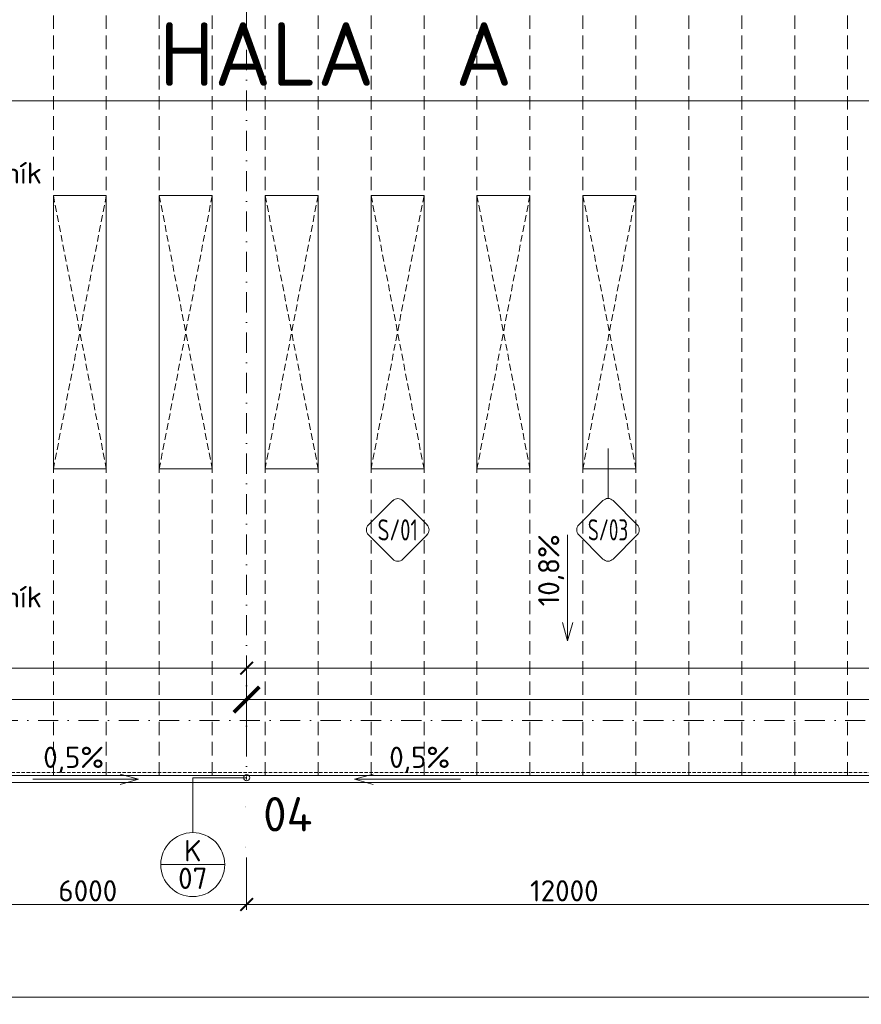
# Model space of a CAD drawing. Header units: millimetres. Extents: x -1695604 to 5289369, y -1488057 to 2187451.
# Tile 113 of 256: x 25714 to 41609, y 144642 to 163230. Entities that reach past the tile are written whole.
import ezdxf
from ezdxf import colors
from ezdxf.entities.mleader import LeaderData, LeaderLine
from ezdxf.enums import TextEntityAlignment as Align
from ezdxf.math import Vec2, Vec3

# ---------------------------------------------------------------- set-up
doc = ezdxf.new("R2010")
doc.units = ezdxf.units.MM
for name, pattern in [('CENTERX2', [101.6, 63.5, -12.7, 12.7, -12.7]), ('DASHDOT', [25.4, 12.7, -6.35, 0, -6.35]), ('DASHED', [19.05, 12.7, -6.35]), ('HIDDEN', [9.525, 6.35, -3.175]), ('ČÁRKOVANÁ', [19.05, 12.7, -6.35])]:
    doc.linetypes.add(name, pattern=pattern)
doc.layers.get('Defpoints').update_dxf_attribs({"color": 8})
for name, color, linetype, lineweight in [('A99_N_kce-pod', 7, 'DASHED', 20), ('A99_N_kce-pohl', 1, 'Continuous', 9), ('A99_N_koty-200', 5, 'Continuous', 5), ('A99_N_koty-200 @ 1', 5, 'Continuous', 5), ('A99_N_koty-200 @ 10', 5, 'Continuous', 5), ('A99_N_koty-200 @ 100', 5, 'Continuous', 5), ('A99_N_koty-200 @ 200', 5, 'Continuous', 5), ('A99_N_koty-200 @ 250 (1)', 5, 'Continuous', 5), ('A99_N_koty-200 @ 250 (2)', 5, 'Continuous', 5), ('A99_N_koty-200 @ 400', 5, 'Continuous', 5), ('A99_N_koty-vysk', 160, 'Continuous', 5), ('A99_N_txt-popis-200', 240, 'Continuous', 5), ('A99_N_txt-popis-50 @ 200', 240, 'Continuous', 9), ('A99_N_znaceni 200', 5, 'Continuous', 5), ('A99_S_osy', 1, 'CENTERX2', 5)]:
    doc.layers.add(name, color=color, linetype=linetype, lineweight=lineweight)
doc.styles.add('A99_kota', font='isocpeur.ttf', dxfattribs={"height": 2})
doc.styles.add('A99_popis', font='isocpeur.ttf')
doc.styles.add('ad_popis 100', font='isocpeur.ttf', dxfattribs={"height": 200})
doc.dimstyles.new('A99_kota_200 new', dxfattribs={"dimscale": 200, "dimtxt": 2, "dimasz": 1.2, "dimexe": 0.5, "dimexo": 1.5, "dimgap": 0.3, "dimtad": 1, "dimdec": 0, "dimzin": 3, "dimdsep": 46, "dimtxsty": 'A99_kota', "dimblk": 'ARCHTICK', "dimcen": 2.5, "dimazin": 2, "dimtfac": 0.75, "dimtdec": 0, "dimtmove": 2, "dimatfit": 0, "dimfxl": 0, "dimtolj": 1, "dimtzin": 0, "dimlwd": 5, "dimlwe": 5, "dimarcsym": 0})

# ---------------------------------------------------------------- blocks, each defined once
blk = doc.blocks.new('_ArchTick')
at = {"color": 0, "linetype": 'ByBlock', "const_width": 0.15}
blk.add_lwpolyline([(-0.5, -0.5), (0.5, 0.5)], dxfattribs=at)
blk = doc.blocks.new('*D186')
at = {"layer": 'A99_N_koty-200', "color": 0, "linetype": 'Continuous', "lineweight": 5, "ltscale": 10, "transparency": 16777216}
for p, q in [((30000, 147325), (30000, 146425)), ((42000, 147325), (42000, 146425)), ((42000, 146525), (30000, 146525))]:
    blk.add_line(p, q, dxfattribs=at)
at = {"layer": 'Defpoints', "color": 0, "linetype": 'Continuous', "lineweight": 0, "ltscale": 10, "transparency": 16777216}
for p in [(30000, 149400), (42000, 149400), (30000, 146525)]:
    blk.add_point(p, dxfattribs=at)
at = {"layer": 'A99_N_koty-200', "color": 0, "linetype": 'Continuous', "lineweight": 5, "ltscale": 10, "transparency": 16777216, "xscale": 240, "yscale": 240, "zscale": 240, "rotation": 180}
blk.add_blockref('_ArchTick', (30000, 146525), dxfattribs=at)
at = {"layer": 'A99_N_koty-200', "color": 0, "linetype": 'Continuous', "lineweight": 5, "ltscale": 10, "transparency": 16777216, "xscale": 240, "yscale": 240, "zscale": 240}
blk.add_blockref('_ArchTick', (42000, 146525), dxfattribs=at)
at = {"layer": 'A99_N_koty-200', "color": 0, "linetype": 'Continuous', "ltscale": 10, "transparency": 16777216, "insert": (36000, 146785), "char_height": 400, "attachment_point": 5, "style": 'A99_kota'}
blk.add_mtext('\\A1;12000', dxfattribs=at)
blk = doc.blocks.new('*D187')
at = {"layer": 'A99_N_koty-200', "color": 0, "linetype": 'Continuous', "lineweight": 5, "ltscale": 10, "transparency": 16777216}
for p, q in [((24000, 147325), (24000, 146425)), ((30000, 147325), (30000, 146425)), ((30000, 146525), (24000, 146525))]:
    blk.add_line(p, q, dxfattribs=at)
at = {"layer": 'Defpoints', "color": 0, "linetype": 'Continuous', "lineweight": 0, "ltscale": 10, "transparency": 16777216}
for p in [(24000, 149400), (30000, 149400), (24000, 146525)]:
    blk.add_point(p, dxfattribs=at)
at = {"layer": 'A99_N_koty-200', "color": 0, "linetype": 'Continuous', "lineweight": 5, "ltscale": 10, "transparency": 16777216, "xscale": 240, "yscale": 240, "zscale": 240, "rotation": 180}
blk.add_blockref('_ArchTick', (24000, 146525), dxfattribs=at)
at = {"layer": 'A99_N_koty-200', "color": 0, "linetype": 'Continuous', "lineweight": 5, "ltscale": 10, "transparency": 16777216, "xscale": 240, "yscale": 240, "zscale": 240}
blk.add_blockref('_ArchTick', (30000, 146525), dxfattribs=at)
at = {"layer": 'A99_N_koty-200', "color": 0, "linetype": 'Continuous', "ltscale": 10, "transparency": 16777216, "insert": (27000, 146785), "char_height": 400, "attachment_point": 5, "style": 'A99_kota'}
blk.add_mtext('\\A1;6000', dxfattribs=at)
blk = doc.blocks.new('*D190')
at = {"layer": 'A99_N_koty-200', "color": 0, "linetype": 'Continuous', "lineweight": 5, "ltscale": 10, "transparency": 16777216}
for p, q in [((-650, 145575), (-650, 144675)), ((138876, 145575), (138876, 144675)), ((138876, 144775), (-650, 144775))]:
    blk.add_line(p, q, dxfattribs=at)
at = {"layer": 'Defpoints', "color": 0, "linetype": 'Continuous', "lineweight": 0, "ltscale": 10, "transparency": 16777216}
for p in [(-650, 148705), (138876, 148705), (-650, 144775)]:
    blk.add_point(p, dxfattribs=at)
at = {"layer": 'A99_N_koty-200', "color": 0, "linetype": 'Continuous', "lineweight": 5, "ltscale": 10, "transparency": 16777216, "xscale": 240, "yscale": 240, "zscale": 240, "rotation": 180}
blk.add_blockref('_ArchTick', (-650, 144775), dxfattribs=at)
at = {"layer": 'A99_N_koty-200', "color": 0, "linetype": 'Continuous', "lineweight": 5, "ltscale": 10, "transparency": 16777216, "xscale": 240, "yscale": 240, "zscale": 240}
blk.add_blockref('_ArchTick', (138876, 144775), dxfattribs=at)
at = {"layer": 'A99_N_koty-200', "color": 0, "linetype": 'Continuous', "ltscale": 10, "transparency": 16777216, "insert": (69113, 145035), "char_height": 400, "attachment_point": 5, "style": 'A99_kota'}
blk.add_mtext('\\A1;139526', dxfattribs=at)
blk = doc.blocks.new('*D4517')
at = {"layer": 'A99_N_koty-200', "color": 0, "linetype": 'Continuous', "lineweight": 5, "ltscale": 10, "transparency": 16777216}
for p, q in [((-650, 150190), (-650, 151090)), ((-650, 150990), (30000, 150990)), ((30000, 150190), (30000, 151090))]:
    blk.add_line(p, q, dxfattribs=at)
at = {"layer": 'Defpoints', "color": 0, "linetype": 'Continuous', "lineweight": 18, "ltscale": 10, "transparency": 16777216}
for p in [(30000, 150990), (-650, 148960), (30000, 148920)]:
    blk.add_point(p, dxfattribs=at)
at = {"layer": 'A99_N_koty-200', "color": 0, "linetype": 'Continuous', "lineweight": 5, "ltscale": 10, "transparency": 16777216, "xscale": 240, "yscale": 240, "zscale": 240, "rotation": 180}
blk.add_blockref('_ArchTick', (-650, 150990), dxfattribs=at)
at = {"layer": 'A99_N_koty-200', "color": 0, "linetype": 'Continuous', "lineweight": 5, "ltscale": 10, "transparency": 16777216, "xscale": 240, "yscale": 240, "zscale": 240}
blk.add_blockref('_ArchTick', (30000, 150990), dxfattribs=at)
at = {"layer": 'A99_N_koty-200', "color": 0, "linetype": 'Continuous', "ltscale": 10, "transparency": 16777216, "insert": (14675, 151250), "char_height": 400, "attachment_point": 5, "style": 'A99_kota'}
blk.add_mtext('\\A1;30650', dxfattribs=at)
blk = doc.blocks.new('*D4518')
at = {"layer": 'A99_N_koty-200', "color": 0, "linetype": 'Continuous', "lineweight": 5, "ltscale": 10, "transparency": 16777216}
for p, q in [((-650, 149995), (-650, 150445)), ((-650, 150395), (30000, 150395)), ((30000, 149995), (30000, 150445))]:
    blk.add_line(p, q, dxfattribs=at)
at = {"layer": 'Defpoints', "color": 0, "linetype": 'Continuous', "lineweight": 18, "ltscale": 10, "transparency": 16777216}
for p in [(30000, 150395), (-650, 148960), (30000, 148920)]:
    blk.add_point(p, dxfattribs=at)
at = {"layer": 'A99_N_koty-200', "color": 0, "linetype": 'Continuous', "lineweight": 5, "ltscale": 10, "transparency": 16777216, "xscale": 120, "yscale": 120, "zscale": 120, "rotation": 180}
blk.add_blockref('_ArchTick', (-650, 150395), dxfattribs=at)
at = {"layer": 'A99_N_koty-200', "color": 0, "linetype": 'Continuous', "lineweight": 5, "ltscale": 10, "transparency": 16777216, "xscale": 120, "yscale": 120, "zscale": 120}
blk.add_blockref('_ArchTick', (30000, 150395), dxfattribs=at)
at = {"layer": 'A99_N_koty-200', "color": 0, "linetype": 'Continuous', "ltscale": 10, "transparency": 16777216, "insert": (14675, 150525), "char_height": 200, "attachment_point": 5, "style": 'A99_kota'}
blk.add_mtext('\\A1;30650', dxfattribs=at)
blk = doc.blocks.new('*D4519')
at = {"layer": 'A99_N_koty-200', "color": 0, "linetype": 'Continuous', "lineweight": 5, "ltscale": 10, "transparency": 16777216}
for p, q in [((-650, 150391), (-650, 150396)), ((-650, 150395), (30000, 150395)), ((30000, 150391), (30000, 150396))]:
    blk.add_line(p, q, dxfattribs=at)
at = {"layer": 'Defpoints', "color": 0, "linetype": 'Continuous', "lineweight": 18, "ltscale": 10, "transparency": 16777216}
for p in [(30000, 150395), (-650, 148960), (30000, 148920)]:
    blk.add_point(p, dxfattribs=at)
at = {"layer": 'A99_N_koty-200', "color": 0, "linetype": 'Continuous', "lineweight": 5, "ltscale": 10, "transparency": 16777216, "xscale": 1.2, "yscale": 1.2, "zscale": 1.2, "rotation": 180}
blk.add_blockref('_ArchTick', (-650, 150395), dxfattribs=at)
at = {"layer": 'A99_N_koty-200', "color": 0, "linetype": 'Continuous', "lineweight": 5, "ltscale": 10, "transparency": 16777216, "xscale": 1.2, "yscale": 1.2, "zscale": 1.2}
blk.add_blockref('_ArchTick', (30000, 150395), dxfattribs=at)
at = {"layer": 'A99_N_koty-200', "color": 0, "linetype": 'Continuous', "ltscale": 10, "transparency": 16777216, "insert": (14675, 150396), "char_height": 2, "attachment_point": 5, "style": 'A99_kota'}
blk.add_mtext('\\A1;30650', dxfattribs=at)
blk = doc.blocks.new('*D4520')
at = {"layer": 'A99_N_koty-200', "color": 0, "linetype": 'Continuous', "lineweight": 5, "ltscale": 10, "transparency": 16777216}
for p, q in [((-650, 149560), (-650, 150595)), ((30000, 149520), (30000, 150595)), ((-650, 150395), (30000, 150395))]:
    blk.add_line(p, q, dxfattribs=at)
at = {"layer": 'Defpoints', "color": 0, "linetype": 'Continuous', "lineweight": 18, "ltscale": 10, "transparency": 16777216}
for p in [(30000, 150395), (-650, 148960), (30000, 148920)]:
    blk.add_point(p, dxfattribs=at)
at = {"layer": 'A99_N_koty-200', "color": 0, "linetype": 'Continuous', "lineweight": 5, "ltscale": 10, "transparency": 16777216, "xscale": 480, "yscale": 480, "zscale": 480, "rotation": 180}
blk.add_blockref('_ArchTick', (-650, 150395), dxfattribs=at)
at = {"layer": 'A99_N_koty-200', "color": 0, "linetype": 'Continuous', "lineweight": 5, "ltscale": 10, "transparency": 16777216, "xscale": 480, "yscale": 480, "zscale": 480}
blk.add_blockref('_ArchTick', (30000, 150395), dxfattribs=at)
at = {"layer": 'A99_N_koty-200', "color": 0, "linetype": 'Continuous', "ltscale": 10, "transparency": 16777216, "insert": (14675, 150915), "char_height": 800, "attachment_point": 5, "style": 'A99_kota'}
blk.add_mtext('\\A1;30650', dxfattribs=at)
blk = doc.blocks.new('*D4521')
at = {"layer": 'A99_N_koty-200', "color": 0, "linetype": 'Continuous', "lineweight": 5, "ltscale": 10, "transparency": 16777216}
for p, q in [((-650, 150355), (-650, 150400)), ((-650, 150395), (30000, 150395)), ((30000, 150355), (30000, 150400))]:
    blk.add_line(p, q, dxfattribs=at)
at = {"layer": 'Defpoints', "color": 0, "linetype": 'Continuous', "lineweight": 18, "ltscale": 10, "transparency": 16777216}
for p in [(30000, 150395), (-650, 148960), (30000, 148920)]:
    blk.add_point(p, dxfattribs=at)
at = {"layer": 'A99_N_koty-200', "color": 0, "linetype": 'Continuous', "lineweight": 5, "ltscale": 10, "transparency": 16777216, "xscale": 12, "yscale": 12, "zscale": 12, "rotation": 180}
blk.add_blockref('_ArchTick', (-650, 150395), dxfattribs=at)
at = {"layer": 'A99_N_koty-200', "color": 0, "linetype": 'Continuous', "lineweight": 5, "ltscale": 10, "transparency": 16777216, "xscale": 12, "yscale": 12, "zscale": 12}
blk.add_blockref('_ArchTick', (30000, 150395), dxfattribs=at)
at = {"layer": 'A99_N_koty-200', "color": 0, "linetype": 'Continuous', "ltscale": 10, "transparency": 16777216, "insert": (14675, 150408), "char_height": 20, "attachment_point": 5, "style": 'A99_kota'}
blk.add_mtext('\\A1;30650', dxfattribs=at)
blk = doc.blocks.new('*D4522')
at = {"layer": 'A99_N_koty-200', "color": 0, "linetype": 'Continuous', "lineweight": 5, "ltscale": 10, "transparency": 16777216}
for p, q in [((-650, 149395), (-650, 150520)), ((-650, 150395), (30000, 150395)), ((30000, 149395), (30000, 150520))]:
    blk.add_line(p, q, dxfattribs=at)
at = {"layer": 'Defpoints', "color": 0, "linetype": 'Continuous', "lineweight": 18, "ltscale": 10, "transparency": 16777216}
for p in [(30000, 150395), (-650, 148960), (30000, 148920)]:
    blk.add_point(p, dxfattribs=at)
at = {"layer": 'A99_N_koty-200', "color": 0, "linetype": 'Continuous', "lineweight": 5, "ltscale": 10, "transparency": 16777216, "xscale": 300, "yscale": 300, "zscale": 300, "rotation": 180}
blk.add_blockref('_ArchTick', (-650, 150395), dxfattribs=at)
at = {"layer": 'A99_N_koty-200', "color": 0, "linetype": 'Continuous', "lineweight": 5, "ltscale": 10, "transparency": 16777216, "xscale": 300, "yscale": 300, "zscale": 300}
blk.add_blockref('_ArchTick', (30000, 150395), dxfattribs=at)
at = {"layer": 'A99_N_koty-200', "color": 0, "linetype": 'Continuous', "ltscale": 10, "transparency": 16777216, "insert": (14675, 150720), "char_height": 500, "attachment_point": 5, "style": 'A99_kota'}
blk.add_mtext('\\A1;30650', dxfattribs=at)
blk = doc.blocks.new('*D4523')
at = {"layer": 'A99_N_koty-200', "color": 0, "linetype": 'Continuous', "lineweight": 5, "ltscale": 10, "transparency": 16777216}
for p, q in [((-650, 149395), (-650, 150520)), ((-650, 150395), (30000, 150395)), ((30000, 149395), (30000, 150520))]:
    blk.add_line(p, q, dxfattribs=at)
at = {"layer": 'Defpoints', "color": 0, "linetype": 'Continuous', "lineweight": 18, "ltscale": 10, "transparency": 16777216}
for p in [(30000, 150395), (-650, 148960), (30000, 148920)]:
    blk.add_point(p, dxfattribs=at)
at = {"layer": 'A99_N_koty-200', "color": 0, "linetype": 'Continuous', "lineweight": 5, "ltscale": 10, "transparency": 16777216, "xscale": 300, "yscale": 300, "zscale": 300, "rotation": 180}
blk.add_blockref('_ArchTick', (-650, 150395), dxfattribs=at)
at = {"layer": 'A99_N_koty-200', "color": 0, "linetype": 'Continuous', "lineweight": 5, "ltscale": 10, "transparency": 16777216, "xscale": 300, "yscale": 300, "zscale": 300}
blk.add_blockref('_ArchTick', (30000, 150395), dxfattribs=at)
at = {"layer": 'A99_N_koty-200', "color": 0, "linetype": 'Continuous', "ltscale": 10, "transparency": 16777216, "insert": (14675, 150720), "char_height": 500, "attachment_point": 5, "style": 'A99_kota'}
blk.add_mtext('\\A1;30650', dxfattribs=at)
blk = doc.blocks.new('*D4525')
at = {"layer": 'A99_N_koty-200', "color": 0, "linetype": 'Continuous', "lineweight": 5, "ltscale": 10, "transparency": 16777216}
for p, q in [((30000, 150190), (30000, 151090)), ((30000, 150990), (78280, 150990)), ((78280, 150190), (78280, 151090))]:
    blk.add_line(p, q, dxfattribs=at)
at = {"layer": 'Defpoints', "color": 0, "linetype": 'Continuous', "lineweight": 18, "ltscale": 10, "transparency": 16777216}
for p in [(78280, 150990), (30000, 148920), (78280, 148920)]:
    blk.add_point(p, dxfattribs=at)
at = {"layer": 'A99_N_koty-200', "color": 0, "linetype": 'Continuous', "lineweight": 5, "ltscale": 10, "transparency": 16777216, "xscale": 240, "yscale": 240, "zscale": 240, "rotation": 180}
blk.add_blockref('_ArchTick', (30000, 150990), dxfattribs=at)
at = {"layer": 'A99_N_koty-200', "color": 0, "linetype": 'Continuous', "lineweight": 5, "ltscale": 10, "transparency": 16777216, "xscale": 240, "yscale": 240, "zscale": 240}
blk.add_blockref('_ArchTick', (78280, 150990), dxfattribs=at)
at = {"layer": 'A99_N_koty-200', "color": 0, "linetype": 'Continuous', "ltscale": 10, "transparency": 16777216, "insert": (55025, 151330), "char_height": 400, "attachment_point": 5, "style": 'A99_kota'}
blk.add_mtext('\\A1;48280', dxfattribs=at)
blk = doc.blocks.new('*D4526')
at = {"layer": 'A99_N_koty-200', "color": 0, "linetype": 'Continuous', "lineweight": 5, "ltscale": 10, "transparency": 16777216}
for p, q in [((30000, 149995), (30000, 150445)), ((30000, 150395), (78280, 150395)), ((78280, 149995), (78280, 150445))]:
    blk.add_line(p, q, dxfattribs=at)
at = {"layer": 'Defpoints', "color": 0, "linetype": 'Continuous', "lineweight": 18, "ltscale": 10, "transparency": 16777216}
for p in [(78280, 150395), (30000, 148920), (78280, 148920)]:
    blk.add_point(p, dxfattribs=at)
at = {"layer": 'A99_N_koty-200', "color": 0, "linetype": 'Continuous', "lineweight": 5, "ltscale": 10, "transparency": 16777216, "xscale": 120, "yscale": 120, "zscale": 120, "rotation": 180}
blk.add_blockref('_ArchTick', (30000, 150395), dxfattribs=at)
at = {"layer": 'A99_N_koty-200', "color": 0, "linetype": 'Continuous', "lineweight": 5, "ltscale": 10, "transparency": 16777216, "xscale": 120, "yscale": 120, "zscale": 120}
blk.add_blockref('_ArchTick', (78280, 150395), dxfattribs=at)
at = {"layer": 'A99_N_koty-200', "color": 0, "linetype": 'Continuous', "ltscale": 10, "transparency": 16777216, "insert": (54140, 150525), "char_height": 200, "attachment_point": 5, "style": 'A99_kota'}
blk.add_mtext('\\A1;48280', dxfattribs=at)
blk = doc.blocks.new('*D4527')
at = {"layer": 'A99_N_koty-200', "color": 0, "linetype": 'Continuous', "lineweight": 5, "ltscale": 10, "transparency": 16777216}
for p, q in [((30000, 150391), (30000, 150395.5)), ((30000, 150395), (78280, 150395)), ((78280, 150391), (78280, 150395.5))]:
    blk.add_line(p, q, dxfattribs=at)
at = {"layer": 'Defpoints', "color": 0, "linetype": 'Continuous', "lineweight": 18, "ltscale": 10, "transparency": 16777216}
for p in [(78280, 150395), (30000, 148920), (78280, 148920)]:
    blk.add_point(p, dxfattribs=at)
at = {"layer": 'A99_N_koty-200', "color": 0, "linetype": 'Continuous', "lineweight": 5, "ltscale": 10, "transparency": 16777216, "xscale": 1.2, "yscale": 1.2, "zscale": 1.2, "rotation": 180}
blk.add_blockref('_ArchTick', (30000, 150395), dxfattribs=at)
at = {"layer": 'A99_N_koty-200', "color": 0, "linetype": 'Continuous', "lineweight": 5, "ltscale": 10, "transparency": 16777216, "xscale": 1.2, "yscale": 1.2, "zscale": 1.2}
blk.add_blockref('_ArchTick', (78280, 150395), dxfattribs=at)
at = {"layer": 'A99_N_koty-200', "color": 0, "linetype": 'Continuous', "ltscale": 10, "transparency": 16777216, "insert": (54140, 150396.3), "char_height": 2, "attachment_point": 5, "style": 'A99_kota'}
blk.add_mtext('\\A1;48280', dxfattribs=at)
blk = doc.blocks.new('*D4528')
at = {"layer": 'A99_N_koty-200', "color": 0, "linetype": 'Continuous', "lineweight": 5, "ltscale": 10, "transparency": 16777216}
for p, q in [((30000, 149520), (30000, 150595)), ((78280, 149520), (78280, 150595)), ((30000, 150395), (78280, 150395))]:
    blk.add_line(p, q, dxfattribs=at)
at = {"layer": 'Defpoints', "color": 0, "linetype": 'Continuous', "lineweight": 18, "ltscale": 10, "transparency": 16777216}
for p in [(78280, 150395), (30000, 148920), (78280, 148920)]:
    blk.add_point(p, dxfattribs=at)
at = {"layer": 'A99_N_koty-200', "color": 0, "linetype": 'Continuous', "lineweight": 5, "ltscale": 10, "transparency": 16777216, "xscale": 480, "yscale": 480, "zscale": 480, "rotation": 180}
blk.add_blockref('_ArchTick', (30000, 150395), dxfattribs=at)
at = {"layer": 'A99_N_koty-200', "color": 0, "linetype": 'Continuous', "lineweight": 5, "ltscale": 10, "transparency": 16777216, "xscale": 480, "yscale": 480, "zscale": 480}
blk.add_blockref('_ArchTick', (78280, 150395), dxfattribs=at)
at = {"layer": 'A99_N_koty-200', "color": 0, "linetype": 'Continuous', "ltscale": 10, "transparency": 16777216, "insert": (54140, 150915), "char_height": 800, "attachment_point": 5, "style": 'A99_kota'}
blk.add_mtext('\\A1;48280', dxfattribs=at)
blk = doc.blocks.new('*D4529')
at = {"layer": 'A99_N_koty-200', "color": 0, "linetype": 'Continuous', "lineweight": 5, "ltscale": 10, "transparency": 16777216}
for p, q in [((30000, 150355), (30000, 150400)), ((30000, 150395), (78280, 150395)), ((78280, 150355), (78280, 150400))]:
    blk.add_line(p, q, dxfattribs=at)
at = {"layer": 'Defpoints', "color": 0, "linetype": 'Continuous', "lineweight": 18, "ltscale": 10, "transparency": 16777216}
for p in [(78280, 150395), (30000, 148920), (78280, 148920)]:
    blk.add_point(p, dxfattribs=at)
at = {"layer": 'A99_N_koty-200', "color": 0, "linetype": 'Continuous', "lineweight": 5, "ltscale": 10, "transparency": 16777216, "xscale": 12, "yscale": 12, "zscale": 12, "rotation": 180}
blk.add_blockref('_ArchTick', (30000, 150395), dxfattribs=at)
at = {"layer": 'A99_N_koty-200', "color": 0, "linetype": 'Continuous', "lineweight": 5, "ltscale": 10, "transparency": 16777216, "xscale": 12, "yscale": 12, "zscale": 12}
blk.add_blockref('_ArchTick', (78280, 150395), dxfattribs=at)
at = {"layer": 'A99_N_koty-200', "color": 0, "linetype": 'Continuous', "ltscale": 10, "transparency": 16777216, "insert": (54140, 150408), "char_height": 20, "attachment_point": 5, "style": 'A99_kota'}
blk.add_mtext('\\A1;48280', dxfattribs=at)
blk = doc.blocks.new('*D4530')
at = {"layer": 'A99_N_koty-200', "color": 0, "linetype": 'Continuous', "lineweight": 5, "ltscale": 10, "transparency": 16777216}
for p, q in [((30000, 149395), (30000, 150520)), ((30000, 150395), (78280, 150395)), ((78280, 149395), (78280, 150520))]:
    blk.add_line(p, q, dxfattribs=at)
at = {"layer": 'Defpoints', "color": 0, "linetype": 'Continuous', "lineweight": 18, "ltscale": 10, "transparency": 16777216}
for p in [(78280, 150395), (30000, 148920), (78280, 148920)]:
    blk.add_point(p, dxfattribs=at)
at = {"layer": 'A99_N_koty-200', "color": 0, "linetype": 'Continuous', "lineweight": 5, "ltscale": 10, "transparency": 16777216, "xscale": 300, "yscale": 300, "zscale": 300, "rotation": 180}
blk.add_blockref('_ArchTick', (30000, 150395), dxfattribs=at)
at = {"layer": 'A99_N_koty-200', "color": 0, "linetype": 'Continuous', "lineweight": 5, "ltscale": 10, "transparency": 16777216, "xscale": 300, "yscale": 300, "zscale": 300}
blk.add_blockref('_ArchTick', (78280, 150395), dxfattribs=at)
at = {"layer": 'A99_N_koty-200', "color": 0, "linetype": 'Continuous', "ltscale": 10, "transparency": 16777216, "insert": (54140, 150720), "char_height": 500, "attachment_point": 5, "style": 'A99_kota'}
blk.add_mtext('\\A1;48280', dxfattribs=at)
blk = doc.blocks.new('*D4531')
at = {"layer": 'A99_N_koty-200', "color": 0, "linetype": 'Continuous', "lineweight": 5, "ltscale": 10, "transparency": 16777216}
for p, q in [((30000, 149395), (30000, 150520)), ((30000, 150395), (78280, 150395)), ((78280, 149395), (78280, 150520))]:
    blk.add_line(p, q, dxfattribs=at)
at = {"layer": 'Defpoints', "color": 0, "linetype": 'Continuous', "lineweight": 18, "ltscale": 10, "transparency": 16777216}
for p in [(78280, 150395), (30000, 148920), (78280, 148920)]:
    blk.add_point(p, dxfattribs=at)
at = {"layer": 'A99_N_koty-200', "color": 0, "linetype": 'Continuous', "lineweight": 5, "ltscale": 10, "transparency": 16777216, "xscale": 300, "yscale": 300, "zscale": 300, "rotation": 180}
blk.add_blockref('_ArchTick', (30000, 150395), dxfattribs=at)
at = {"layer": 'A99_N_koty-200', "color": 0, "linetype": 'Continuous', "lineweight": 5, "ltscale": 10, "transparency": 16777216, "xscale": 300, "yscale": 300, "zscale": 300}
blk.add_blockref('_ArchTick', (78280, 150395), dxfattribs=at)
at = {"layer": 'A99_N_koty-200', "color": 0, "linetype": 'Continuous', "ltscale": 10, "transparency": 16777216, "insert": (54140, 150720), "char_height": 500, "attachment_point": 5, "style": 'A99_kota'}
blk.add_mtext('\\A1;48280', dxfattribs=at)
blk = doc.blocks.new('*U20')
at = {"color": 0, "linetype": 'ByBlock'}
blk.add_line((-3.02, 0), (3.02, 0), dxfattribs=at)
blk.add_circle((0, 0), 3.02, dxfattribs=at)
at = {"color": 0, "linetype": 'ByBlock', "style": 'A99_popis'}
for tag, p in [('KATEGORIE', (0, 1.31)), ('PRVEK', (0, -1.298))]:
    blk.add_attdef(tag, text='', height=2, dxfattribs=at).set_placement(p, align=Align.MIDDLE_CENTER)
blk = doc.blocks.new('*U106')
at = {"color": 0}
for p, q in [((0, 4.44), (0, 11.52)), ((-0.72, 4.14), (-4.15, 0.71)), ((4.14, 0.71), (0.71, 4.14)), ((-4.15, -0.72), (-0.72, -4.15)), ((0.71, -4.15), (4.14, -0.72))]:
    blk.add_line(p, q, dxfattribs=at)
for centre, start, end in [((0, 3.42), 45, 135), ((-3.43, 0), 135, 225), ((3.42, 0), 315, 45), ((0, -3.43), 225, 315)]:
    blk.add_arc(centre, 1.01, start, end, dxfattribs=at)
at = {"color": 0, "linetype": 'ByBlock', "style": 'A99_popis', "width": 0.953108}
blk.add_attdef('SKLADBA', text='', height=3, rotation=0.0103, dxfattribs=at).set_placement((-2.86, -1.51), (2.86, -1.5), align=Align.FIT)
blk = doc.blocks.new('*U99')
at = {"color": 0}
for p, q in [((-0.72, 4.14), (-4.15, 0.71)), ((4.14, 0.71), (0.71, 4.14)), ((-4.15, -0.72), (-0.72, -4.15)), ((0.71, -4.15), (4.14, -0.72))]:
    blk.add_line(p, q, dxfattribs=at)
for centre, start, end in [((0, 3.42), 45, 135), ((-3.43, 0), 135, 225), ((3.42, 0), 315, 45), ((0, -3.43), 225, 315)]:
    blk.add_arc(centre, 1.01, start, end, dxfattribs=at)
at = {"color": 0, "linetype": 'ByBlock', "style": 'A99_popis', "width": 0.953108}
blk.add_attdef('SKLADBA', text='', height=3, rotation=0.0103, dxfattribs=at).set_placement((-2.86, -1.51), (2.86, -1.5), align=Align.FIT)
blk = doc.blocks.new('*U5962')
at = {"layer": 'A99_N_koty-200 @ 1', "linetype": 'Continuous', "ltscale": 10}
dim = blk.add_linear_dim(base=(30000, 150395), p1=(-650, 148960), p2=(30000, 148920), dimstyle='A99_kota_200 new', override={"dimscale": 1, "dimtix": 1, "dimtofl": 1, "dimtmove": 2, "dimatfit": 3}, dxfattribs=at)
dim.commit()
dim.dimension.update_dxf_attribs({"geometry": '*D4519', "text_midpoint": (14675, 150396.3)})
at = {"layer": 'A99_N_koty-200 @ 10', "linetype": 'Continuous', "ltscale": 10}
dim = blk.add_linear_dim(base=(30000, 150395), p1=(-650, 148960), p2=(30000, 148920), dimstyle='A99_kota_200 new', override={"dimscale": 10, "dimtix": 1, "dimtofl": 1, "dimtmove": 2, "dimatfit": 3}, dxfattribs=at)
dim.commit()
dim.dimension.update_dxf_attribs({"geometry": '*D4521', "text_midpoint": (14675, 150408)})
at = {"layer": 'A99_N_koty-200 @ 100', "linetype": 'Continuous', "ltscale": 10}
dim = blk.add_linear_dim(base=(30000, 150395), p1=(-650, 148960), p2=(30000, 148920), dimstyle='A99_kota_200 new', override={"dimscale": 100, "dimtix": 1, "dimtofl": 1, "dimtmove": 2, "dimatfit": 3}, dxfattribs=at)
dim.commit()
dim.dimension.update_dxf_attribs({"geometry": '*D4518', "text_midpoint": (14675, 150525)})
at = {"layer": 'A99_N_koty-200 @ 200', "linetype": 'Continuous', "ltscale": 10}
dim = blk.add_linear_dim(base=(30000, 150990), p1=(-650, 148960), p2=(30000, 148920), dimstyle='A99_kota_200 new', override={"dimscale": 200, "dimtix": 1, "dimtofl": 1, "dimtmove": 2, "dimatfit": 3}, dxfattribs=at)
dim.commit()
dim.dimension.update_dxf_attribs({"geometry": '*D4517', "text_midpoint": (14675, 151250)})
at = {"layer": 'A99_N_koty-200 @ 250 (1)', "linetype": 'Continuous', "ltscale": 10}
dim = blk.add_linear_dim(base=(30000, 150395), p1=(-650, 148960), p2=(30000, 148920), dimstyle='A99_kota_200 new', override={"dimscale": 250, "dimtix": 1, "dimtofl": 1, "dimtmove": 2, "dimatfit": 3}, dxfattribs=at)
dim.commit()
dim.dimension.update_dxf_attribs({"geometry": '*D4523', "text_midpoint": (14675, 150720)})
at = {"layer": 'A99_N_koty-200 @ 250 (2)', "linetype": 'Continuous', "ltscale": 10}
dim = blk.add_linear_dim(base=(30000, 150395), p1=(-650, 148960), p2=(30000, 148920), dimstyle='A99_kota_200 new', override={"dimscale": 250, "dimtix": 1, "dimtofl": 1, "dimtmove": 2, "dimatfit": 3}, dxfattribs=at)
dim.commit()
dim.dimension.update_dxf_attribs({"geometry": '*D4522', "text_midpoint": (14675, 150720)})
at = {"layer": 'A99_N_koty-200 @ 400', "linetype": 'Continuous', "ltscale": 10}
dim = blk.add_linear_dim(base=(30000, 150395), p1=(-650, 148960), p2=(30000, 148920), dimstyle='A99_kota_200 new', override={"dimscale": 400, "dimtix": 1, "dimtofl": 1, "dimtmove": 2, "dimatfit": 3}, dxfattribs=at)
dim.commit()
dim.dimension.update_dxf_attribs({"geometry": '*D4520', "text_midpoint": (14675, 150915)})
blk = doc.blocks.new('*U5963')
at = {"layer": 'A99_N_koty-200 @ 1', "linetype": 'Continuous', "ltscale": 10}
dim = blk.add_linear_dim(base=(78280, 150395), p1=(30000, 148920), p2=(78280, 148920), dimstyle='A99_kota_200 new', override={"dimscale": 1, "dimtix": 1, "dimtofl": 1, "dimtmove": 2, "dimatfit": 3}, dxfattribs=at)
dim.commit()
dim.dimension.update_dxf_attribs({"geometry": '*D4527', "text_midpoint": (54140, 150396.3)})
at = {"layer": 'A99_N_koty-200 @ 10', "linetype": 'Continuous', "ltscale": 10}
dim = blk.add_linear_dim(base=(78280, 150395), p1=(30000, 148920), p2=(78280, 148920), dimstyle='A99_kota_200 new', override={"dimscale": 10, "dimtix": 1, "dimtofl": 1, "dimtmove": 2, "dimatfit": 3}, dxfattribs=at)
dim.commit()
dim.dimension.update_dxf_attribs({"geometry": '*D4529', "text_midpoint": (54140, 150408)})
at = {"layer": 'A99_N_koty-200 @ 100', "linetype": 'Continuous', "ltscale": 10}
dim = blk.add_linear_dim(base=(78280, 150395), p1=(30000, 148920), p2=(78280, 148920), dimstyle='A99_kota_200 new', override={"dimscale": 100, "dimtix": 1, "dimtofl": 1, "dimtmove": 2, "dimatfit": 3}, dxfattribs=at)
dim.commit()
dim.dimension.update_dxf_attribs({"geometry": '*D4526', "text_midpoint": (54140, 150525)})
at = {"layer": 'A99_N_koty-200 @ 200', "linetype": 'Continuous', "ltscale": 10}
dim = blk.add_linear_dim(base=(78280, 150990), p1=(30000, 148920), p2=(78280, 148920), dimstyle='A99_kota_200 new', override={"dimscale": 200, "dimtix": 1, "dimtofl": 1, "dimtmove": 2, "dimatfit": 3}, dxfattribs=at)
dim.commit()
dim.dimension.update_dxf_attribs({"geometry": '*D4525', "text_midpoint": (55025, 151330), "dimtype": 128})
at = {"layer": 'A99_N_koty-200 @ 250 (1)', "linetype": 'Continuous', "ltscale": 10}
dim = blk.add_linear_dim(base=(78280, 150395), p1=(30000, 148920), p2=(78280, 148920), dimstyle='A99_kota_200 new', override={"dimscale": 250, "dimtix": 1, "dimtofl": 1, "dimtmove": 2, "dimatfit": 3}, dxfattribs=at)
dim.commit()
dim.dimension.update_dxf_attribs({"geometry": '*D4531', "text_midpoint": (54140, 150720)})
at = {"layer": 'A99_N_koty-200 @ 250 (2)', "linetype": 'Continuous', "ltscale": 10}
dim = blk.add_linear_dim(base=(78280, 150395), p1=(30000, 148920), p2=(78280, 148920), dimstyle='A99_kota_200 new', override={"dimscale": 250, "dimtix": 1, "dimtofl": 1, "dimtmove": 2, "dimatfit": 3}, dxfattribs=at)
dim.commit()
dim.dimension.update_dxf_attribs({"geometry": '*D4530', "text_midpoint": (54140, 150720)})
at = {"layer": 'A99_N_koty-200 @ 400', "linetype": 'Continuous', "ltscale": 10}
dim = blk.add_linear_dim(base=(78280, 150395), p1=(30000, 148920), p2=(78280, 148920), dimstyle='A99_kota_200 new', override={"dimscale": 400, "dimtix": 1, "dimtofl": 1, "dimtmove": 2, "dimatfit": 3}, dxfattribs=at)
dim.commit()
dim.dimension.update_dxf_attribs({"geometry": '*D4528', "text_midpoint": (54140, 150915)})

msp = doc.modelspace()

# ---------------------------------------------------------------- linework, layer by layer
at = {"layer": 'A99_N_kce-pod', "linetype": 'HIDDEN', "lineweight": 5, "ltscale": 10}
msp.add_lwpolyline([(138875.5, 149020), (-600, 149020)], dxfattribs=at)
at = {"layer": 'A99_N_kce-pohl', "linetype": 'Continuous', "ltscale": 25}
msp.add_lwpolyline([(7180, 174440), (-650, 174440), (-650, 148960), (138875, 148960), (138875, 176350)], dxfattribs=at)
at = {"layer": 'A99_N_kce-pohl', "color": 254, "linetype": 'ČÁRKOVANÁ', "lineweight": 5, "ltscale": 20, "true_color": 0xffd9cc}
for points in [[(26350, 148960), (26350, 148960), (26350, 174145)], [(27350, 148960), (27350, 148960), (27350, 174145)], [(28350, 148960), (28350, 148960), (28350, 174145)], [(29350, 148960), (29350, 148960), (29350, 174145)], [(30350, 148960), (30350, 148960), (30350, 174145)], [(31350, 148960), (31350, 148960), (31350, 174145)], [(32350, 148960), (32350, 148960), (32350, 174145)], [(33350, 148960), (33350, 148960), (33350, 174145)], [(34350, 148960), (34350, 148960), (34350, 174145)], [(35350, 148960), (35350, 148960), (35350, 174145)], [(36350, 148960), (36350, 148960), (36350, 174145)], [(37350, 148960), (37350, 148960), (37350, 174145)], [(38350, 148960), (38350, 148960), (38350, 174145)], [(39350, 148960), (39350, 148960), (39350, 174145)], [(40350, 148960), (40350, 148960), (40350, 174145)], [(41350, 148960), (41350, 148960), (41350, 174145)]]:
    msp.add_lwpolyline(points, dxfattribs=at)
at = {"layer": 'A99_N_kce-pohl', "color": 1, "linetype": 'Continuous', "lineweight": 9, "ltscale": 25}
msp.add_lwpolyline([(138875.5, 161700), (-650, 161700)], dxfattribs=at)
at = {"layer": 'A99_N_kce-pohl', "linetype": 'Continuous', "lineweight": 9}
for points in [[(26350, 159912.5), (27350, 159912.5), (27350, 154752.5), (26350, 154752.5)], [(28350, 159912.5), (29350, 159912.5), (29350, 154752.5), (28350, 154752.5)], [(30350, 159912.5), (31350, 159912.5), (31350, 154752.5), (30350, 154752.5)], [(32350, 159912.5), (33350, 159912.5), (33350, 154752.5), (32350, 154752.5)], [(34350, 159912.5), (35350, 159912.5), (35350, 154752.5), (34350, 154752.5)], [(36350, 159912.5), (37350, 159912.5), (37350, 154752.5), (36350, 154752.5)]]:
    msp.add_lwpolyline(points, close=True, dxfattribs=at)
at = {"layer": 'A99_N_kce-pohl', "linetype": 'ČÁRKOVANÁ', "lineweight": 9, "ltscale": 10}
for points in [[(27350, 159912.5), (26350, 154752.5)], [(26350, 159912.5), (27350, 154752.5)], [(29350, 159912.5), (28350, 154752.5)], [(28350, 159912.5), (29350, 154752.5)], [(31350, 159912.5), (30350, 154752.5)], [(30350, 159912.5), (31350, 154752.5)], [(33350, 159912.5), (32350, 154752.5)], [(32350, 159912.5), (33350, 154752.5)], [(35350, 159912.5), (34350, 154752.5)], [(34350, 159912.5), (35350, 154752.5)], [(37350, 159912.5), (36350, 154752.5)], [(36350, 159912.5), (37350, 154752.5)]]:
    msp.add_lwpolyline(points, dxfattribs=at)
at = {"layer": 'A99_N_koty-vysk'}
for points in [[(36062.5, 151502), (36062.5, 153502)], [(36062.5, 151502), (35962.5, 151852)], [(36062.5, 151502), (36162.5, 151852)], [(27960, 148890), (25960, 148890)], [(27960, 148890), (27610, 148990)], [(27960, 148890), (27610, 148790)], [(32040, 148890), (32390, 148990)], [(32040, 148890), (34040, 148890)], [(32040, 148890), (32390, 148790)]]:
    msp.add_lwpolyline(points, dxfattribs=at)
at = {"layer": 'A99_S_osy', "linetype": 'DASHDOT', "lineweight": 5, "ltscale": 30}
for points in [[(30000, 250300), (30000, 146890)], [(152950, 150000), (-2645, 150000)]]:
    msp.add_lwpolyline(points, dxfattribs=at)

# ---------------------------------------------------------------- block references
at = {"layer": 'A99_N_znaceni 200', "lineweight": 5}
ref = msp.add_blockref('*U106', (36825, 153600), dxfattribs=dict(at, xscale=133.3, yscale=133.3, zscale=133.3))
ref.add_attrib('SKLADBA', 'S/03', dxfattribs={"layer": '0', "color": 0, "linetype": 'ByBlock', "height": 400, "rotation": 0.01026, "style": 'A99_popis', "width": 0.657151}).set_placement((36443.3, 153399.3), (37205.6, 153399.4), align=Align.FIT)
ref = msp.add_blockref('*U99', (32855, 153598.4), dxfattribs=dict(at, xscale=133.3, yscale=133.3, zscale=133.3))
ref.add_attrib('SKLADBA', 'S/01', dxfattribs={"layer": '0', "color": 0, "linetype": 'ByBlock', "height": 400, "rotation": 0.01026, "style": 'A99_popis', "width": 0.705829}).set_placement((32473.3, 153397.7), (33235.6, 153397.8), align=Align.FIT)
at = {"layer": 'A99_N_znaceni 200', "xscale": 200, "yscale": 200, "zscale": 200}
msp.add_blockref('*U20', (28982.5, 147280), dxfattribs=at).add_auto_attribs({'KATEGORIE': 'K', 'PRVEK': '07'})

# ---------------------------------------------------------------- texts
at = {"layer": 'A99_N_koty-vysk', "insert": (35505.2, 152155), "char_height": 400, "attachment_point": 1, "rotation": 90, "style": 'ad_popis 100'}
msp.add_mtext_dynamic_manual_height_columns('10,8%', width=673.852, gutter_width=2000, heights=[0], dxfattribs=at)
at = {"layer": 'A99_N_koty-vysk', "char_height": 400, "style": 'ad_popis 100'}
for insert, attachment_point in [((27307, 149505), 3), ((32693, 149505), 1)]:
    msp.add_mtext_dynamic_manual_height_columns('0,5%', width=673.852, gutter_width=2000, heights=[0], dxfattribs=dict(at, insert=insert, attachment_point=attachment_point))
at = {"layer": 'A99_N_txt-popis-200', "lineweight": 9, "ltscale": 5, "style": 'ad_popis 100'}
msp.add_text('HALA  A', height=1200, dxfattribs=at).set_placement((28350, 161982.5))

# ---------------------------------------------------------------- leaders
at = {"layer": 'A99_N_txt-popis-50 @ 200', "lineweight": 9}
ml = msp.add_multileader_mtext('Standard', dxfattribs=at)
ml.set_content('\\A1;{\\fISOCPEUR|b1|i0|c238|p34;\\C256;ocelový nosník}', color=1, style='A99_popis')
ml.set_leader_properties(color=256, linetype='ByLayer', lineweight=-1)
ml.build(insert=Vec2(0, 0))
ml.multileader.update_dxf_attribs({"dogleg_length": 200, "arrow_head_size": 300, "scale": 200})
ctx = ml.context
ctx.base_point, ctx.scale, ctx.char_height, ctx.arrow_head_size, ctx.landing_gap_size, ctx.plane_origin = Vec3(21517.5, 160277.5), 200, 400, 300, 1000, Vec3(20965, 153699.2)
notes = []
notes.append((ctx, [(0, (1, 1, 0), (20717.5, 160277.5), (1, 0), 800, [(0, [(20720, 158350)], 0, [])])]))
ctx.mtext.insert, ctx.mtext.width, ctx.mtext.defined_height, ctx.mtext.flow_direction = Vec3(22517.5, 160535.7), 3664.376, 670, 5
ml = msp.add_multileader_mtext('Standard', dxfattribs=at)
ml.set_content('\\A1;{\\fISOCPEUR|b1|i0|c238|p34;\\C256;ocelový nosník}', color=1, style='A99_popis')
ml.set_leader_properties(color=256, linetype='ByLayer', lineweight=-1)
ml.build(insert=Vec2(0, 0))
ml.multileader.update_dxf_attribs({"dogleg_length": 200, "arrow_head_size": 300, "scale": 200})
ctx = ml.context
ctx.base_point, ctx.scale, ctx.char_height, ctx.arrow_head_size, ctx.landing_gap_size, ctx.plane_origin = Vec3(21517.5, 152275), 200, 400, 300, 1000, Vec3(20965, 145696.7)
notes.append((ctx, [(0, (1, 1, 0), (20717.5, 152275), (1, 0), 800, [(0, [(20720, 150347.5)], 0, [])])]))
ctx.mtext.insert, ctx.mtext.width, ctx.mtext.defined_height, ctx.mtext.flow_direction = Vec3(22517.5, 152533.2), 3664.376, 670, 5
for ctx, leaders in notes:
    for number, flags, end, landing, length, lines in leaders:
        leader = LeaderData()
        leader.index, (leader.has_last_leader_line, leader.has_dogleg_vector, leader.attachment_direction) = number, flags
        leader.last_leader_point, leader.dogleg_vector, leader.dogleg_length = Vec3(end), Vec3(landing), length
        for number, points, colour, breaks in lines:
            line = LeaderLine()
            line.index, line.vertices, line.color, line.breaks = number, Vec3.list(points), colors.encode_raw_color(colour), breaks
            leader.lines.append(line)
        ctx.leaders.append(leader)

# ---------------------------------------------------------------- next in the draw order: texts
at = {"layer": 'A99_N_txt-popis-200', "color": 1, "lineweight": 0, "insert": (30310, 148555), "char_height": 650, "attachment_point": 1, "style": 'ad_popis 100', "bg_fill": 2}
msp.add_mtext_dynamic_manual_height_columns('04', width=832.5, gutter_width=1000, heights=[0], dxfattribs=at)

# ---------------------------------------------------------------- next in the draw order: linework, layer by layer
at = {"layer": 'A99_N_kce-pohl', "linetype": 'Continuous'}
msp.add_lwpolyline([(138875, 148830), (-650, 148830)], dxfattribs=at)
msp.add_circle((30000, 148920), 60, dxfattribs=at)
at = {"layer": 'A99_N_znaceni 200', "lineweight": 5}
msp.add_lwpolyline([(28982.5, 147884), (28982.5, 148920), (30000, 148920)], dxfattribs=at)

# ---------------------------------------------------------------- next in the draw order: block references
at = {"layer": 'A99_N_koty-200', "color": 3, "linetype": 'Continuous', "lineweight": 18}
for name in ['*U5962', '*U5963']:
    msp.add_blockref(name, (0, 0), dxfattribs=at)

# ---------------------------------------------------------------- next in the draw order: dimensions: what is measured, and where the dimension line sits
at = {"layer": 'A99_N_koty-200 @ 200', "linetype": 'Continuous', "ltscale": 10}
for base, p1, p2, picture, middle in [((24000, 146525), (30000, 149400), (24000, 149400), '*D187', (27000, 146785)), ((30000, 146525), (42000, 149400), (30000, 149400), '*D186', (36000, 146785)), ((-650, 144775), (138875.5457, 148705), (-650, 148705), '*D190', (69112.7728, 145035))]:
    dim = msp.add_linear_dim(base=base, p1=p1, p2=p2, angle=180, dimstyle='A99_kota_200 new', override={"dimscale": 200, "dimtix": 1, "dimtofl": 1, "dimtmove": 1, "dimatfit": 1}, dxfattribs=at)
    dim.commit()
    dim.dimension.update_dxf_attribs({"geometry": picture, "text_midpoint": middle})

doc.saveas('drawing.dxf')
